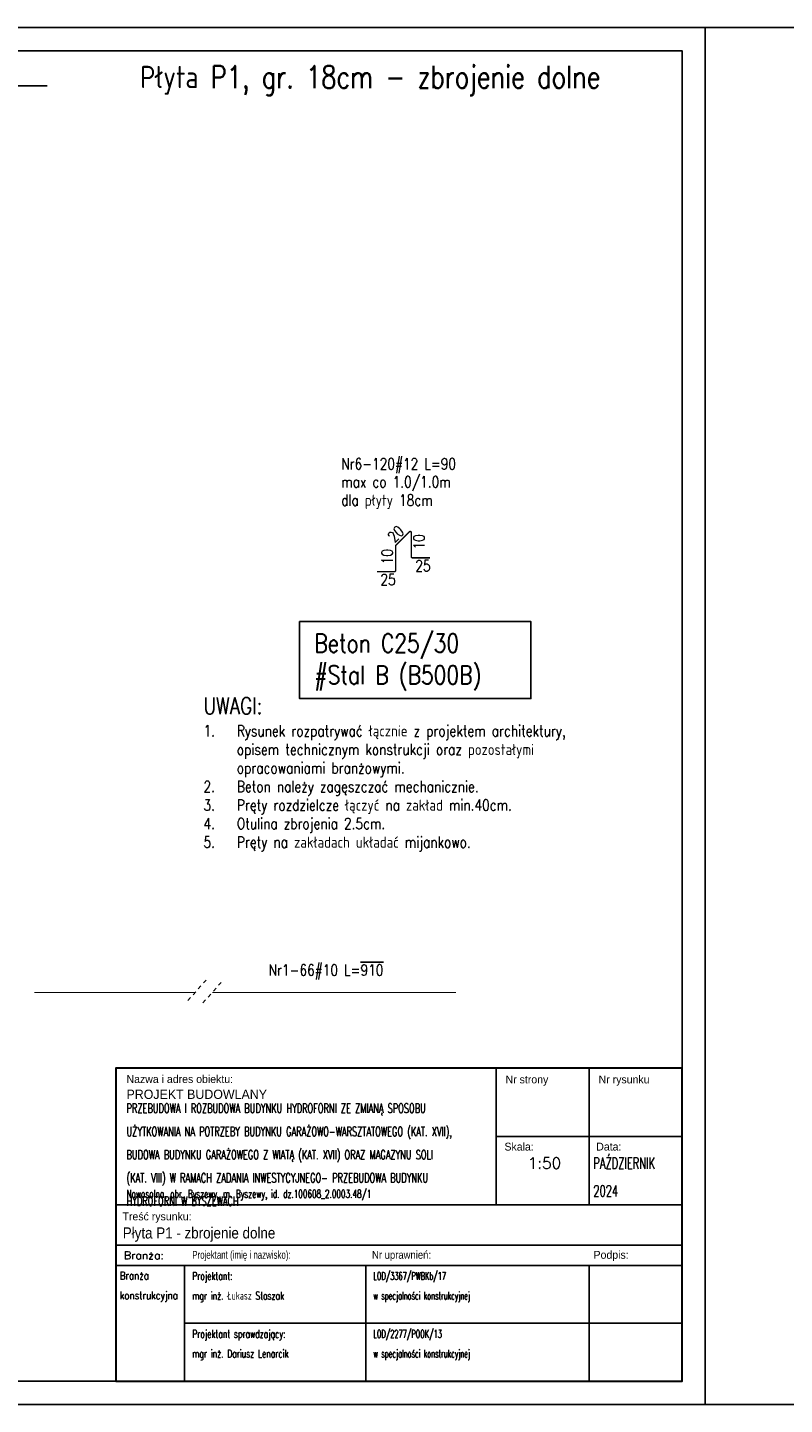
# Model space of a CAD drawing. Extents: x 1815904 to 1900213, y -29904 to -15054.
# Tile 4 of 11: x 1829592 to 1837758, y -29904 to -15054. Entities that reach past the tile are written whole.
import ezdxf

# ---------------------------------------------------------------- set-up
doc = ezdxf.new("R2010")
doc.units = 0
doc.header["$LTSCALE"] = 300
doc.header["$PDMODE"] = 1
doc.linetypes.add('PRZERYWANA', pattern=[0.282222, 0.141111, -0.141111])
doc.layers.get('0').update_dxf_attribs({"linetype": 'CONTINUOUS'})
doc.layers.get('Defpoints').update_dxf_attribs({"linetype": 'CONTINUOUS'})
for name, color, linetype in [('11 - opisy TXT2', 4, 'CONTINUOUS'), ('111 - opisy TXT3', 2, 'CONTINUOUS'), ('2 - linie odniesienia opisy', 8, 'CONTINUOUS'), ('555 - cienka przerywana 3', 1, 'PRZERYWANA'), ('77', 8, 'CONTINUOUS')]:
    doc.layers.add(name, color=color, linetype=linetype)
doc.styles.add('ROMANS', font='romans.shx')
doc.styles.add('TXT2', font='simplex.shx', dxfattribs={"width": 0.8, "height": 120})
doc.styles.add('TXT3', font='simplex.shx', dxfattribs={"width": 0.8, "height": 240})
doc.dimstyles.new('wym zbr', dxfattribs={"dimtxt": 60, "dimasz": 35, "dimexe": 37.5, "dimexo": 37.5, "dimgap": 0.75, "dimtad": 0, "dimdec": 0, "dimlfac": 0.1, "dimzin": 0, "dimdsep": 46, "dimtxsty": 'TXT2', "dimblk1": 'OBLIQUE', "dimblk2": 'OBLIQUE', "dimsah": 1, "dimcen": -1.5, "dimdle": 25, "dimse1": 1, "dimse2": 1, "dimsd1": 1, "dimsd2": 1, "dimclrt": 4, "dimadec": 0, "dimazin": 0, "dimtfac": 0.75, "dimtdec": 0, "dimtix": 1, "dimtmove": 2, "dimatfit": 3, "dimldrblk": 'OBLIQUE', "dimfxl": 200, "dimfxlon": 1, "dimtvp": 0.75, "dimtolj": 1, "dimtzin": 0, "dimarcsym": 0})

# ---------------------------------------------------------------- blocks, each defined once
blk = doc.blocks.new('*D7')
at = {"layer": 'Defpoints', "color": 0, "transparency": 16777216}
for p in [(1828262, -25377), (1828262, -25461), (1837362, -25461)]:
    blk.add_point(p, dxfattribs=at)
at = {"layer": '2 - linie odniesienia opisy', "color": 4, "transparency": 16777216, "insert": (1832812, -25239), "char_height": 120, "attachment_point": 5, "style": 'TXT2'}
blk.add_mtext('\\A1;Nr1-66#10 L={\\O910}', dxfattribs=at)
blk = doc.blocks.new('_OBLIQUE')
at = {"color": 0, "linetype": 'ByBlock'}
blk.add_line((-0.5, -0.5), (0.5, 0.5), dxfattribs=at)

msp = doc.modelspace()

# ---------------------------------------------------------------- linework, layer by layer
for p, q in [((1834646, -26276.5), (1834646, -27749.3)), ((1835649.8, -26276.5), (1835649.8, -27749.3)), ((1830543.8, -27749.3), (1836653.5, -27749.3)), ((1830543.8, -28185.7), (1836653.5, -28185.7)), ((1830543.8, -28403.9), (1836653.5, -28403.9)), ((1830543.8, -28403.9), (1836653.5, -28403.9)), ((1831285.7, -29653.9), (1831285.7, -28403.9)), ((1833242.3, -29653.9), (1833242.3, -28403.9)), ((1835649.8, -29653.9), (1835649.8, -28403.9)), ((1831285.7, -29028.9), (1836653.5, -29028.9))]:
    msp.add_line(p, q)
at = {"lineweight": 30}
msp.add_lwpolyline([(1830543.8, -29653.9), (1836653.5, -29653.9), (1836653.5, -26276.5), (1830543.8, -26276.5)], close=True, dxfattribs=at)
msp.add_lwpolyline([(1836653.5, -27012.9), (1834646, -27012.9)])
at = {"layer": '111 - opisy TXT3'}
msp.add_lwpolyline([(1817153.5, -29653.9), (1817153.5, -15303.9), (1836653.5, -15303.9), (1836653.5, -29653.9)], close=True, dxfattribs=at)
at = {"layer": '2 - linie odniesienia opisy'}
msp.add_line((1828049.7, -15683.5), (1829803, -15683.5), dxfattribs=at)
for points in [[(1815903.5, -29903.9), (1815903.5, -15053.9), (1836903.5, -15053.9), (1836903.5, -29903.9)], [(1836903.5, -29903.9), (1836903.5, -15053.9), (1857903.5, -15053.9), (1857903.5, -29903.9)], [(1832527.3, -21460.8), (1835022.2, -21460.8), (1835022.2, -22291.7), (1832527.3, -22291.7)]]:
    msp.add_lwpolyline(points, close=True, dxfattribs=at)
at = {"layer": '2 - linie odniesienia opisy', "const_width": 10}
for points in [[(1829663.9, -25460.7), (1831399.4, -25460.7)], [(1831585.4, -25460.7), (1834213.9, -25460.7)]]:
    msp.add_lwpolyline(points, dxfattribs=at)
at = {"layer": '555 - cienka przerywana 3'}
for points in [[(1831519.1, -25326.5), (1831319.7, -25550.1)], [(1831682.3, -25352), (1831482.8, -25575.7)]]:
    msp.add_lwpolyline(points, dxfattribs=at)
at = {"layer": '77', "ltscale": 0.8, "const_width": 16}
msp.add_lwpolyline([(1833362.9, -20921.9), (1833550.9, -20921.9, 0.4142136), (1833562.9, -20909.9), (1833562.9, -20646.9, -0.1989124), (1833566.4, -20638.4), (1833712.1, -20492.7, -0.6681786), (1833732.6, -20501.2), (1833732.6, -20761.4, 0.4142136), (1833744.6, -20773.4), (1833932.6, -20773.4)], format="xyb", dxfattribs=at)

# ---------------------------------------------------------------- texts
at = {"lineweight": 15, "char_height": 85, "width": 6300.103, "attachment_point": 1, "line_spacing_factor": 1.5, "style": 'ROMANS'}
for s, insert in [('\\A1;{\\FIC-Romans;\\W1;Nazwa i adres obiektu:}', (1830659.9, -26352)), ('\\A1;{\\FIC-Romans;\\W1;Nr strony}', (1834749.2, -26356.2)), ('\\A1;{\\FIC-Romans;\\W1;Nr rysunku}', (1835753, -26356.2)), ('\\A1;{\\FIC-Romans;\\W1;Skala:}', (1834737.3, -27080.8)), ('\\A1;{\\FIC-Romans;\\W1;Data:}', (1835727.3, -27080.4)), ('\\pt170;{\\W0.68;Nowosolna, obr. Byszewy, m. Byszewy, id. dz.100608_2.0003.48/1}', (1830659.9, -27589.7)), ('\\A1;{\\FIC-Romans;\\W1;Treść rysunku:}', (1830616.8, -27833.4)), ('\\A1;{\\W1;Branża:}', (1830632.2, -28253.7)), ('\\A1;{\\FIC-Romans;\\W0.75;Projektant (imię i nazwisko):}', (1831369.6, -28247.6)), ('\\A1;{\\FIC-Romans;\\W0.9;Nr uprawnień:}', (1833308.4, -28247.6)), ('\\A1;{\\FIC-Romans;\\W1;Podpis:}', (1835698.1, -28247.6)), ('\\A1;{\\W0.8;Branża\\Pkonstrukcyjna}', (1830587.1, -28471.9)), ('\\A1;{\\W0.7;Projektant:\\Pmgr inż. Łukasz Staszak}', (1831369.6, -28475.5)), ('{\\W0.5;LOD/3367/PWBKb/17 \\Pw specjalności konstrukcyjnej}', (1833322.8, -28475.5)), ('\\A1;{\\W0.7;Projektant sprawdzający:\\Pmgr inż. Dariusz Lenarcik^I}', (1831369.6, -29100.5)), ('{\\W0.5;LOD/2277/POOK/13 \\Pw specjalności konstrukcyjnej}', (1833322.8, -29100.5))]:
    msp.add_mtext(s, dxfattribs=dict(at, insert=insert))
at = {"lineweight": 30, "width": 6300.103, "attachment_point": 1, "line_spacing_factor": 1.5, "style": 'ROMANS'}
for s, insert, char_height in [('\\A1;{\\Fic-romans.shx;\\W1;PROJEKT BUDOWLANY}', (1830659.9, -26508.7), 100), ('{\\W0.65;PRZEBUDOWA I ROZBUDOWA BUDYNKU HYDROFORNI ZE ZMIANĄ SPOSOBU \\PUŻYTKOWANIA NA POTRZEBY BUDYNKU GARAŻOWO-WARSZTATOWEGO (KAT. XVII), \\PBUDOWA BUDYNKU GARAŻOWEGO Z WIATĄ (KAT. XVII) ORAZ MAGAZYNU SOLI \\P(KAT. VIII) W RAMACH ZADANIA INWESTYCYJNEGO- PRZEBUDOWA BUDYNKU \\PHYDROFORNI W BYSZEWACH}', (1830659.9, -26659.8), 100), ('\\A1;1:50', (1834988.7, -27240.9), 120), ('\\A1;{\\W0.65;PAŹDZIERNIK \\P2024}', (1835696.3, -27240.9), 120), ('\\A1;{\\Fic-romans|c238;\\W0.9;Płyta P1 - zbrojenie dolne}', (1830619.6, -27993.9), 120)]:
    msp.add_mtext(s, dxfattribs=dict(at, insert=insert, char_height=char_height))
at = {"layer": '11 - opisy TXT2', "style": 'TXT2', "width": 0.8}
for s, p in [('Nr6-120#12 L=90', (1832975.9, -19819.1)), ('max co 1.0/1.0m', (1832975.9, -20013.9)), ('dla płyty 18cm', (1832975.9, -20211.6))]:
    msp.add_text(s, height=120, dxfattribs=at).set_placement(p)
at = {"layer": '11 - opisy TXT2', "ltscale": 0.8, "style": 'TXT2', "width": 0.8}
for s, rotation, p in [('20', 45, (1833549.8, -20616.4)), ('10', 90, (1833875, -20682.7)), ('10', 90, (1833532, -20842))]:
    msp.add_text(s, height=120, rotation=rotation, dxfattribs=at).set_placement(p)
for p in [(1833775.4, -20919.2), (1833399.5, -21067.5)]:
    msp.add_text('25', height=120, dxfattribs=at).set_placement(p)
at = {"layer": '11 - opisy TXT2', "insert": (1831490.3, -22279.4), "char_height": 120, "width": 4333.355, "attachment_point": 1, "style": 'TXT2'}
msp.add_mtext('\\pi-360,l360,t360;{\\H1.5x;\\C2;UWAGI:\\P}1.^IRysunek rozpatrywać łącznie z projektem architektury, opisem technicznym konstrukcji oraz pozostałymi opracowaniami branżowymi.\\P2.^IBeton należy zagęszczać mechanicznie.\\P3.^IPręty rozdzielcze łączyć na zakład min.40cm.\\P4.^IOtulina zbrojenia 2.5cm.\\P5.^IPręty na zakładach układać mijankowo.', dxfattribs=at)
at = {"layer": '111 - opisy TXT3', "width": 0.8}
for s, height, style, p in [('Płyta P1, gr. 18cm - zbrojenie dolne', 240, 'TXT3', (1830806.9, -15706.9)), ('Beton C25/30 ', 200, 'TXT2', (1832685.2, -21794)), ('#Stal B (B500B)', 200, 'TXT2', (1832685.2, -22136.1))]:
    msp.add_text(s, height=height, dxfattribs=dict(at, style=style)).set_placement(p)

# ---------------------------------------------------------------- dimensions: what is measured, and where the dimension line sits
at = {"layer": '2 - linie odniesienia opisy'}
dim = msp.add_linear_dim(base=(1828262.4, -25376.6), p1=(1837362.4, -25460.7), p2=(1828262.4, -25460.7), angle=180, text='Nr1-66#10 L={\\O<>}', dimstyle='wym zbr', override={"dimtxsty": 'TXT2', "dimtolj": 1}, dxfattribs=at)
dim.commit()
dim.dimension.update_dxf_attribs({"geometry": '*D7', "text_midpoint": (1832812.4, -25238.6)})

doc.saveas('drawing.dxf')
